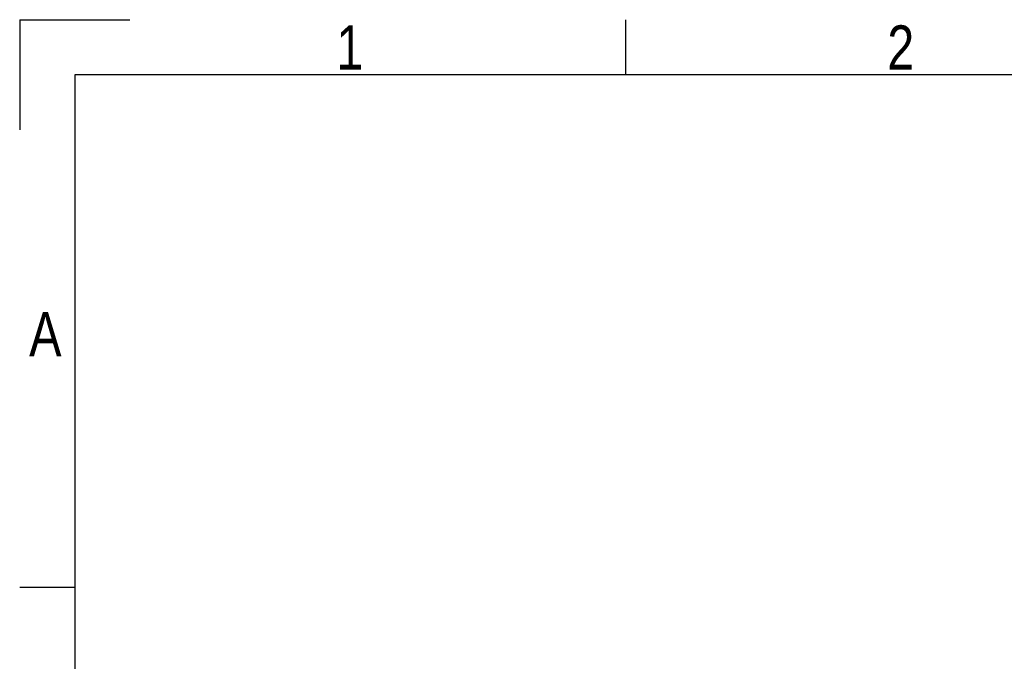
# Model space of a CAD drawing. Header units: millimetres. Extents: x 0 to 420, y 0 to 297.
# Tile 8 of 10: x 0 to 92, y 237 to 297. Entities that reach past the tile are written whole.
import ezdxf

# ---------------------------------------------------------------- set-up
doc = ezdxf.new("R2010")
doc.units = ezdxf.units.MM
doc.layers.add('CARTIGLIO', color=140, linetype='Continuous')
doc.styles.add('SLDTEXTSTYLE2', font='TXT', dxfattribs={"width": 0.821468})

msp = doc.modelspace()

# ---------------------------------------------------------------- linework, layer by layer
at = {"layer": 'CARTIGLIO', "linetype": 'Continuous'}
for p, q in [((0.0059, 296.9968), (0.0059, 286.6484)), ((0.0059, 296.9968), (10.3543, 296.9968)), ((56.9223, 291.8226), (56.9223, 296.9968)), ((414.8274, 291.8226), (5.1801, 291.8226)), ((5.1801, 291.8226), (5.1801, 5.171)), ((5.1801, 243.7024), (0.0059, 243.7024))]:
    msp.add_line(p, q, dxfattribs=at)

# ---------------------------------------------------------------- texts
at = {"layer": 'CARTIGLIO', "char_height": 4.1394, "attachment_point": 2, "style": 'SLDTEXTSTYLE2'}
for s, insert in [('1', (31.0075, 296.4629)), ('2', (82.7497, 296.4629)), ('A', (2.4139, 269.5569))]:
    msp.add_mtext(s, dxfattribs=dict(at, insert=insert))

doc.saveas('drawing.dxf')
